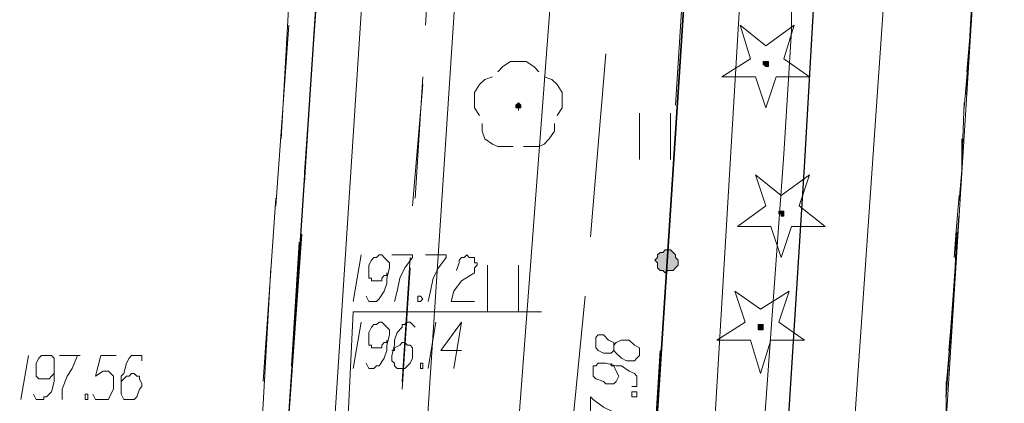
# Model space of a CAD drawing. Header units: metres. Extents: x 7431553 to 7432401, y 5544342 to 5544539.
# Tile 30 of 180: x 7432083.06 to 7432099.23, y 5544431.35 to 5544437.65. Entities that reach past the tile are written whole.
import ezdxf

# ---------------------------------------------------------------- set-up
doc = ezdxf.new("R2010")
doc.units = ezdxf.units.M
doc.header["$MEASUREMENT"] = 0
doc.layers.add('BG-PR90-PB-PZT-PZT01_2026_04_14$0$MAPA DCP', color=7, linetype='Continuous', lineweight=0)
doc.layers.add('PRIMETECH_XREF', color=7, linetype='Continuous', lineweight=5)
doc.layers.add('BG-PR90-PB-PZT-PZT01_2026_04_14$0$Z_szraf drogi', color=251, linetype='Continuous')

# ---------------------------------------------------------------- blocks, each defined once
blk = doc.blocks.new('BG-PR90-PB-PZT-PZT01_2026_04_14$0$Naddrwiną2025_v2klauzulap')
at = {"layer": 'BG-PR90-PB-PZT-PZT01_2026_04_14$0$MAPA DCP', "linetype": 'Continuous', "lineweight": 0, "true_color": 0x009a00, "transparency": 33554559}
for points in [[(7431727.919, 5544509.78), (7431727.919, 5544509.822), (7431727.877, 5544509.822), (7431727.877, 5544509.822), (7431727.877, 5544509.822), (7431727.877, 5544509.822), (7431727.834, 5544509.822), (7431727.834, 5544509.822), (7431727.834, 5544509.822), (7431727.834, 5544509.822), (7431727.834, 5544509.78), (7431727.834, 5544509.78), (7431727.834, 5544509.78), (7431727.834, 5544509.737), (7431727.834, 5544509.737), (7431727.877, 5544509.737), (7431727.877, 5544509.737), (7431727.877, 5544509.737), (7431727.877, 5544509.78)], [(7431725.464, 5544509.526), (7431725.464, 5544509.568), (7431725.421, 5544509.568), (7431725.421, 5544509.568), (7431725.421, 5544509.568), (7431725.379, 5544509.568), (7431725.379, 5544509.568), (7431725.379, 5544509.568), (7431725.379, 5544509.568), (7431725.379, 5544509.526), (7431725.379, 5544509.526), (7431725.379, 5544509.526), (7431725.379, 5544509.483), (7431725.379, 5544509.483), (7431725.421, 5544509.483), (7431725.421, 5544509.483), (7431725.421, 5544509.483)], [(7431729.782, 5544509.441), (7431729.782, 5544509.483), (7431729.739, 5544509.483), (7431729.739, 5544509.483), (7431729.739, 5544509.483), (7431729.697, 5544509.483), (7431729.697, 5544509.483), (7431729.697, 5544509.483), (7431729.697, 5544509.441), (7431729.697, 5544509.441), (7431729.697, 5544509.441), (7431729.697, 5544509.399), (7431729.739, 5544509.399), (7431729.739, 5544509.399), (7431729.739, 5544509.399), (7431729.782, 5544509.399)], [(7431726.183, 5544505.462), (7431726.141, 5544505.462), (7431726.141, 5544505.504), (7431726.099, 5544505.504), (7431726.099, 5544505.504), (7431726.099, 5544505.504), (7431726.099, 5544505.504), (7431726.056, 5544505.462), (7431726.056, 5544505.462), (7431726.056, 5544505.462), (7431726.099, 5544505.419), (7431726.099, 5544505.419), (7431726.099, 5544505.419), (7431726.099, 5544505.419), (7431726.141, 5544505.419), (7431726.141, 5544505.419), (7431726.141, 5544505.419), (7431726.141, 5544505.462), (7431726.141, 5544505.462)]]:
    blk.add_hatch(color=94, dxfattribs=at).paths.add_polyline_path(points)
at = {"layer": 'BG-PR90-PB-PZT-PZT01_2026_04_14$0$MAPA DCP', "linetype": 'Continuous', "lineweight": 0, "transparency": 33554559}
blk.add_hatch(color=256, dxfattribs=at).paths.add_polyline_path([(7431728.469, 5544507.917), (7431728.469, 5544507.875), (7431728.512, 5544507.832), (7431728.512, 5544507.79), (7431728.554, 5544507.748), (7431728.596, 5544507.748), (7431728.639, 5544507.705), (7431728.681, 5544507.748), (7431728.723, 5544507.748), (7431728.766, 5544507.748), (7431728.808, 5544507.79), (7431728.808, 5544507.832), (7431728.85, 5544507.875), (7431728.808, 5544507.917), (7431728.808, 5544507.959), (7431728.808, 5544508.002), (7431728.766, 5544508.044), (7431728.723, 5544508.086), (7431728.681, 5544508.086), (7431728.639, 5544508.086), (7431728.596, 5544508.044), (7431728.554, 5544508.044), (7431728.512, 5544508.002), (7431728.469, 5544507.959), (7431728.469, 5544507.959)])
at = {"layer": 'BG-PR90-PB-PZT-PZT01_2026_04_14$0$MAPA DCP', "linetype": 'Continuous', "lineweight": 18, "transparency": 33554687}
for points in [[(7431770.083, 5544504.869), (7431766.188, 5544504.996), (7431732.576, 5544512.404), (7431709.8, 5544513.844), (7431713.187, 5544561.426), (7431714.161, 5544575.396), (7431721.188, 5544574.846), (7431726.818, 5544654.094), (7431726.988, 5544656.761), (7431734.057, 5544656.295), (7431734.65, 5544665.312), (7431734.904, 5544669.292), (7431748.747, 5544668.276), (7431734.904, 5544669.292), (7431735.454, 5544677.504)], [(7431770.083, 5544474.643), (7431683.046, 5544480.527), (7431684.527, 5544515.452), (7431709.8, 5544513.844), (7431732.576, 5544512.404), (7431766.188, 5544504.996), (7431770.083, 5544504.869)], [(7431724.109, 5544508.171), (7431726.099, 5544508.044)], [(7431726.988, 5544507.959), (7431726.226, 5544507.959)], [(7431727.115, 5544508.002), (7431729.104, 5544507.875)], [(7431730.12, 5544507.79), (7431732.11, 5544507.663)], [(7431726.226, 5544507.451), (7431726.988, 5544507.451)], [(7431729.485, 5544505.462), (7431728.723, 5544505.462)], [(7431728.723, 5544504.954), (7431729.485, 5544504.954)], [(7431722.797, 5544504.065), (7431724.786, 5544503.938)], [(7431727.623, 5544503.768), (7431725.633, 5544503.895)], [(7431725.76, 5544503.895), (7431727.75, 5544503.726)], [(7431730.628, 5544503.557), (7431728.596, 5544503.684)], [(7431728.766, 5544503.684), (7431730.755, 5544503.557)], [(7431727.199, 5544501.948), (7431724.236, 5544502.16)], [(7431727.369, 5544501.948), (7431725.379, 5544502.075)], [(7431731.221, 5544501.694), (7431728.215, 5544501.906)], [(7431730.374, 5544501.736), (7431728.342, 5544501.863)], [(7431726.649, 5544501.567), (7431723.643, 5544501.736)], [(7431724.786, 5544501.694), (7431727.75, 5544501.482)], [(7431730.628, 5544501.271), (7431727.623, 5544501.482)], [(7431728.766, 5544501.398), (7431731.771, 5544501.228)]]:
    blk.add_lwpolyline(points, dxfattribs=at)
at = {"layer": 'BG-PR90-PB-PZT-PZT01_2026_04_14$0$MAPA DCP', "linetype": 'Continuous', "lineweight": 25, "transparency": 33554687}
for points in [[(7431740.323, 5544502.879), (7431738.841, 5544501.906), (7431737.19, 5544501.398), (7431735.666, 5544501.398), (7431703.704, 5544503.514), (7431697.354, 5544503.684), (7431695.365, 5544503.811), (7431673.521, 5544505.25), (7431671.489, 5544505.419)], [(7431742.99, 5544507.24), (7431743.159, 5544509.229), (7431738.248, 5544509.483), (7431735.708, 5544509.653), (7431731.094, 5544509.907), (7431727.115, 5544510.161), (7431722.712, 5544510.415), (7431719.198, 5544510.626), (7431719.918, 5544519.305), (7431720.299, 5544523.961), (7431727.919, 5544523.538), (7431735.37, 5544523.03), (7431743.54, 5544522.48), (7431743.709, 5544524.808), (7431742.482, 5544526.374), (7431741.296, 5544527.433), (7431739.603, 5544528.533), (7431738.418, 5544529.126), (7431736.343, 5544529.719), (7431734.015, 5544530.777), (7431733.549, 5544531.708)], [(7431725.929, 5544512.828), (7431722.924, 5544512.997)], [(7431730.882, 5544512.489), (7431727.919, 5544512.701)]]:
    blk.add_lwpolyline(points, dxfattribs=at)
at = {"layer": 'BG-PR90-PB-PZT-PZT01_2026_04_14$0$MAPA DCP', "color": 1, "linetype": 'Continuous', "lineweight": 18, "transparency": 33554687}
for points in [[(7431770.083, 5544497.757), (7431763.902, 5544498.815), (7431752.811, 5544501.186), (7431737.063, 5544503.726), (7431734.989, 5544503.726), (7431705.313, 5544505.673), (7431674.537, 5544507.663), (7431671.489, 5544507.748), (7431664.504, 5544508.721), (7431660.482, 5544511.304), (7431658.831, 5544513.039), (7431657.053, 5544516.849), (7431656.249, 5544521.04), (7431658.196, 5544542.588), (7431658.873, 5544545.975), (7431662.98, 5544562.612), (7431663.276, 5544568.157), (7431664.334, 5544568.115)], [(7431718.098, 5544545.636), (7431716.616, 5544516.087), (7431718.352, 5544515.706), (7431718.14, 5544511.896), (7431738.883, 5544510.457), (7431769.448, 5544508.637), (7431770.083, 5544508.594)], [(7431725.252, 5544506.901), (7431728.258, 5544506.647)], [(7431729.231, 5544506.562), (7431732.237, 5544506.266)]]:
    blk.add_lwpolyline(points, dxfattribs=at)
at = {"layer": 'BG-PR90-PB-PZT-PZT01_2026_04_14$0$MAPA DCP', "linetype": 'Continuous', "lineweight": 35, "transparency": 33554687}
blk.add_lwpolyline([(7431720.511, 5544560.283), (7431719.537, 5544549.319), (7431718.267, 5544529.888), (7431717.759, 5544519.178), (7431717.293, 5544514.225), (7431716.785, 5544508.679), (7431733.041, 5544507.621), (7431738.587, 5544507.155), (7431741.635, 5544506.859), (7431742.355, 5544507.282)], dxfattribs=at)
at = {"layer": 'BG-PR90-PB-PZT-PZT01_2026_04_14$0$MAPA DCP', "color": 30, "linetype": 'Continuous', "lineweight": 18, "true_color": 0xff6500, "transparency": 33554687}
blk.add_lwpolyline([(7431764.072, 5544531.454), (7431762.505, 5544523.75), (7431761.235, 5544517.484), (7431758.695, 5544514.479), (7431753.7, 5544508.383), (7431753.277, 5544507.79), (7431752.896, 5544507.959), (7431744.979, 5544508.552), (7431736.259, 5544509.145), (7431726.903, 5544509.822), (7431724.871, 5544509.949), (7431724.448, 5544509.949), (7431721.908, 5544512.108), (7431721.315, 5544512.531), (7431720.765, 5544512.701), (7431719.749, 5544513.039), (7431718.182, 5544513.463), (7431717.759, 5544513.59), (7431716.912, 5544513.886), (7431716.616, 5544514.013), (7431715.473, 5544514.055), (7431710.181, 5544514.309), (7431708.107, 5544514.436), (7431701.799, 5544514.733)], dxfattribs=at)
at = {"layer": 'BG-PR90-PB-PZT-PZT01_2026_04_14$0$MAPA DCP', "color": 54, "linetype": 'Continuous', "lineweight": 18, "true_color": 0x9a9a00, "transparency": 33554687}
blk.add_lwpolyline([(7431635.378, 5544521.633), (7431636.733, 5544521.548), (7431639.993, 5544521.21), (7431662.345, 5544520.321), (7431670.473, 5544512.32), (7431732.83, 5544508.594), (7431751.372, 5544507.578), (7431751.456, 5544504.573), (7431767.712, 5544503.218), (7431770.083, 5544503.049)], dxfattribs=at)
at = {"layer": 'BG-PR90-PB-PZT-PZT01_2026_04_14$0$MAPA DCP', "color": 5, "linetype": 'Continuous', "lineweight": 18, "transparency": 33554687}
blk.add_lwpolyline([(7431736.978, 5544505.038), (7431702.223, 5544507.663), (7431696.635, 5544508.129), (7431695.365, 5544508.256), (7431692.486, 5544509.06), (7431687.152, 5544510.584), (7431670.219, 5544511.473), (7431664.8, 5544511.769), (7431664.631, 5544511.812), (7431663.572, 5544511.896), (7431661.456, 5544514.225), (7431659.847, 5544514.352), (7431659.551, 5544514.394), (7431659.508, 5544514.394)], dxfattribs=at)
at = {"layer": 'BG-PR90-PB-PZT-PZT01_2026_04_14$0$MAPA DCP', "color": 94, "linetype": 'Continuous', "lineweight": 18, "true_color": 0x009a00, "transparency": 33554687}
for points in [[(7431724.532, 5544512.912), (7431725.04, 5544512.87), (7431725.548, 5544512.828)], [(7431726.056, 5544512.785), (7431727.072, 5544512.743)], [(7431727.58, 5544512.701), (7431728.088, 5544512.658), (7431728.596, 5544512.616)], [(7431729.104, 5544512.616), (7431730.12, 5544512.531)], [(7431730.628, 5544512.489), (7431731.136, 5544512.489), (7431731.644, 5544512.447)], [(7431725.633, 5544505.885), (7431725.675, 5544506.012), (7431725.76, 5544506.097), (7431725.887, 5544506.181), (7431726.014, 5544506.181), (7431726.141, 5544506.181), (7431726.268, 5544506.097)], [(7431726.395, 5544506.054), (7431726.522, 5544506.054), (7431726.649, 5544505.97), (7431726.734, 5544505.885), (7431726.776, 5544505.8), (7431726.776, 5544505.673), (7431726.776, 5544505.546)], [(7431725.548, 5544505.123), (7431725.464, 5544505.208), (7431725.379, 5544505.335), (7431725.379, 5544505.589), (7431725.464, 5544505.716), (7431725.548, 5544505.8)], [(7431726.776, 5544505.377), (7431726.776, 5544505.123), (7431726.734, 5544505.038), (7431726.649, 5544504.911), (7431726.522, 5544504.869), (7431726.395, 5544504.869)], [(7431726.268, 5544504.827), (7431726.141, 5544504.742), (7431725.887, 5544504.742), (7431725.76, 5544504.827), (7431725.675, 5544504.911), (7431725.633, 5544505.038)]]:
    blk.add_lwpolyline(points, dxfattribs=at)
at = {"layer": 'BG-PR90-PB-PZT-PZT01_2026_04_14$0$MAPA DCP', "color": 4, "linetype": 'Continuous', "lineweight": 18, "transparency": 33554687}
for points in [[(7431725.125, 5544512.87), (7431726.141, 5544512.785)], [(7431726.649, 5544512.743), (7431727.157, 5544512.743), (7431727.665, 5544512.701)], [(7431728.173, 5544512.658), (7431729.189, 5544512.616)], [(7431729.697, 5544512.574), (7431730.205, 5544512.531), (7431730.713, 5544512.489)]]:
    blk.add_lwpolyline(points, dxfattribs=at)
at = {"layer": 'BG-PR90-PB-PZT-PZT01_2026_04_14$0$MAPA DCP', "color": 94, "linetype": 'Continuous', "lineweight": 18, "true_color": 0x009a00, "transparency": 33554687}
for points in [[(7431727.75, 5544510.076), (7431728.088, 5544510.499), (7431728.088, 5544509.949), (7431728.596, 5544509.78), (7431728.088, 5544509.61), (7431728.088, 5544509.06), (7431727.75, 5544509.526), (7431727.242, 5544509.356), (7431727.58, 5544509.78), (7431727.242, 5544510.245)], [(7431725.337, 5544509.822), (7431725.633, 5544510.245), (7431725.633, 5544509.695), (7431726.141, 5544509.526), (7431725.633, 5544509.356), (7431725.633, 5544508.806), (7431725.337, 5544509.272), (7431724.786, 5544509.102), (7431725.125, 5544509.526), (7431724.786, 5544509.991)], [(7431729.655, 5544509.737), (7431729.951, 5544510.161), (7431729.951, 5544509.61), (7431730.501, 5544509.441), (7431729.951, 5544509.272), (7431729.951, 5544508.721), (7431729.655, 5544509.187), (7431729.147, 5544509.018), (7431729.443, 5544509.441), (7431729.147, 5544509.907)]]:
    blk.add_lwpolyline(points, close=True, dxfattribs=at)
at = {"layer": 'BG-PR90-PB-PZT-PZT01_2026_04_14$0$MAPA DCP', "color": 94, "linetype": 'Continuous', "lineweight": 0, "true_color": 0x009a00, "transparency": 33554687}
for points in [[(7431727.919, 5544509.78), (7431727.919, 5544509.822), (7431727.877, 5544509.822), (7431727.877, 5544509.822), (7431727.877, 5544509.822), (7431727.877, 5544509.822), (7431727.834, 5544509.822), (7431727.834, 5544509.822), (7431727.834, 5544509.822), (7431727.834, 5544509.822), (7431727.834, 5544509.78), (7431727.834, 5544509.78), (7431727.834, 5544509.78), (7431727.834, 5544509.737), (7431727.834, 5544509.737), (7431727.877, 5544509.737), (7431727.877, 5544509.737), (7431727.877, 5544509.737), (7431727.877, 5544509.78)], [(7431725.464, 5544509.526), (7431725.464, 5544509.568), (7431725.421, 5544509.568), (7431725.421, 5544509.568), (7431725.421, 5544509.568), (7431725.379, 5544509.568), (7431725.379, 5544509.568), (7431725.379, 5544509.568), (7431725.379, 5544509.568), (7431725.379, 5544509.526), (7431725.379, 5544509.526), (7431725.379, 5544509.526), (7431725.379, 5544509.483), (7431725.379, 5544509.483), (7431725.421, 5544509.483), (7431725.421, 5544509.483), (7431725.421, 5544509.483), (7431725.464, 5544509.526)], [(7431729.782, 5544509.441), (7431729.782, 5544509.483), (7431729.739, 5544509.483), (7431729.739, 5544509.483), (7431729.739, 5544509.483), (7431729.697, 5544509.483), (7431729.697, 5544509.483), (7431729.697, 5544509.483), (7431729.697, 5544509.441), (7431729.697, 5544509.441), (7431729.697, 5544509.441), (7431729.697, 5544509.399), (7431729.739, 5544509.399), (7431729.739, 5544509.399), (7431729.739, 5544509.399), (7431729.782, 5544509.399), (7431729.782, 5544509.441)], [(7431726.183, 5544505.462), (7431726.141, 5544505.462), (7431726.141, 5544505.504), (7431726.099, 5544505.504), (7431726.099, 5544505.504), (7431726.099, 5544505.504), (7431726.099, 5544505.504), (7431726.056, 5544505.462), (7431726.056, 5544505.462), (7431726.056, 5544505.462), (7431726.099, 5544505.419), (7431726.099, 5544505.419), (7431726.099, 5544505.419), (7431726.099, 5544505.419), (7431726.141, 5544505.419), (7431726.141, 5544505.419), (7431726.141, 5544505.419), (7431726.141, 5544505.462)]]:
    blk.add_lwpolyline(points, close=True, dxfattribs=at)
at = {"layer": 'BG-PR90-PB-PZT-PZT01_2026_04_14$0$MAPA DCP', "linetype": 'Continuous', "lineweight": 0, "transparency": 33554687}
blk.add_lwpolyline([(7431728.469, 5544507.917), (7431728.469, 5544507.875), (7431728.512, 5544507.832), (7431728.512, 5544507.79), (7431728.554, 5544507.748), (7431728.596, 5544507.748), (7431728.639, 5544507.705), (7431728.681, 5544507.748), (7431728.723, 5544507.748), (7431728.766, 5544507.748), (7431728.808, 5544507.79), (7431728.808, 5544507.832), (7431728.85, 5544507.875), (7431728.808, 5544507.917), (7431728.808, 5544507.959), (7431728.808, 5544508.002), (7431728.766, 5544508.044), (7431728.723, 5544508.086), (7431728.681, 5544508.086), (7431728.639, 5544508.086), (7431728.596, 5544508.044), (7431728.554, 5544508.044), (7431728.512, 5544508.002), (7431728.469, 5544507.959)], close=True, dxfattribs=at)
at = {"layer": 'BG-PR90-PB-PZT-PZT01_2026_04_14$0$MAPA DCP', "linetype": 'Continuous', "lineweight": 9, "transparency": 33554687}
for points in [[(7431730.12, 5544507.028), (7431729.993, 5544507.028), (7431729.951, 5544506.943), (7431729.866, 5544506.859), (7431729.866, 5544506.774), (7431729.909, 5544506.732), (7431729.951, 5544506.732), (7431729.993, 5544506.732), (7431730.078, 5544506.732), (7431730.12, 5544506.774), (7431730.163, 5544506.859), (7431730.163, 5544506.943), (7431730.163, 5544506.986), (7431730.12, 5544507.028), (7431730.163, 5544507.07), (7431730.247, 5544507.155), (7431730.29, 5544507.24), (7431730.29, 5544507.367), (7431730.247, 5544507.409), (7431730.205, 5544507.451), (7431730.163, 5544507.451), (7431730.078, 5544507.451), (7431730.036, 5544507.367), (7431729.951, 5544507.282), (7431729.951, 5544507.24), (7431729.951, 5544507.155), (7431729.993, 5544507.07), (7431730.036, 5544507.028)], [(7431730.713, 5544507.324), (7431730.713, 5544507.409), (7431730.544, 5544507.409), (7431730.501, 5544507.367), (7431730.459, 5544507.282), (7431730.374, 5544507.155), (7431730.374, 5544507.07), (7431730.332, 5544506.901), (7431730.332, 5544506.816), (7431730.332, 5544506.774), (7431730.374, 5544506.732), (7431730.374, 5544506.689), (7431730.417, 5544506.689), (7431730.501, 5544506.689), (7431730.544, 5544506.689), (7431730.586, 5544506.732), (7431730.628, 5544506.859), (7431730.671, 5544506.901), (7431730.671, 5544506.943), (7431730.671, 5544507.028), (7431730.628, 5544507.07), (7431730.544, 5544507.113), (7431730.459, 5544507.07), (7431730.374, 5544507.028), (7431730.374, 5544506.986), (7431730.332, 5544506.986)], [(7431731.221, 5544506.647), (7431730.882, 5544506.647), (7431730.925, 5544506.689), (7431731.052, 5544506.859), (7431731.136, 5544507.028), (7431731.221, 5544507.197), (7431731.263, 5544507.367)]]:
    blk.add_lwpolyline(points, dxfattribs=at)
blk.add_lwpolyline([(7431730.84, 5544507.324), (7431730.798, 5544507.324), (7431730.798, 5544507.409), (7431730.882, 5544507.409), (7431730.882, 5544507.367), (7431730.882, 5544507.324)], close=True, dxfattribs=at)
at = {"layer": 'BG-PR90-PB-PZT-PZT01_2026_04_14$0$MAPA DCP', "color": 24, "linetype": 'Continuous', "lineweight": 18, "true_color": 0x9a3300, "transparency": 33554687}
for points in [[(7431733.803, 5544502.541), (7431729.485, 5544502.752), (7431729.485, 5544505.843)], [(7431770.083, 5544496.36), (7431754.758, 5544498.858), (7431733.761, 5544502.287), (7431688.803, 5544505.208)]]:
    blk.add_lwpolyline(points, dxfattribs=at)
at = {"layer": 'BG-PR90-PB-PZT-PZT01_2026_04_14$0$MAPA DCP', "color": 24, "linetype": 'Continuous', "lineweight": 9, "true_color": 0x9a3300, "transparency": 33554687}
for points in [[(7431728.808, 5544504.446), (7431728.681, 5544504.488), (7431728.639, 5544504.488), (7431728.596, 5544504.53), (7431728.596, 5544504.573), (7431728.554, 5544504.615), (7431728.596, 5544504.657), (7431728.596, 5544504.7), (7431728.596, 5544504.742), (7431728.639, 5544504.742), (7431728.681, 5544504.742), (7431728.681, 5544504.784), (7431728.723, 5544504.784), (7431728.766, 5544504.742), (7431728.808, 5544504.742), (7431728.85, 5544504.742), (7431728.977, 5544504.53), (7431729.147, 5544504.403), (7431729.316, 5544504.361), (7431729.316, 5544504.742)], [(7431730.12, 5544504.53), (7431730.12, 5544504.192), (7431729.655, 5544504.53), (7431730.417, 5544504.403)], [(7431728.554, 5544503.938), (7431728.554, 5544504.276), (7431728.596, 5544504.276), (7431728.766, 5544504.149), (7431728.935, 5544504.065), (7431729.147, 5544504.022), (7431729.316, 5544503.98)], [(7431729.655, 5544504.107), (7431730.417, 5544503.98)], [(7431729.739, 5544503.768), (7431729.697, 5544503.726), (7431729.655, 5544503.684), (7431729.655, 5544503.641), (7431729.697, 5544503.599), (7431729.697, 5544503.557), (7431729.739, 5544503.557), (7431729.824, 5544503.472), (7431729.951, 5544503.43), (7431730.036, 5544503.43), (7431730.205, 5544503.387), (7431730.29, 5544503.387), (7431730.332, 5544503.43), (7431730.374, 5544503.43), (7431730.417, 5544503.472), (7431730.417, 5544503.514), (7431730.417, 5544503.557), (7431730.417, 5544503.599), (7431730.374, 5544503.641), (7431730.332, 5544503.684), (7431730.247, 5544503.726), (7431730.205, 5544503.726), (7431730.163, 5544503.726), (7431730.078, 5544503.726), (7431730.036, 5544503.684), (7431730.036, 5544503.641), (7431729.993, 5544503.599), (7431729.993, 5544503.557), (7431730.036, 5544503.514), (7431730.078, 5544503.43), (7431730.12, 5544503.43), (7431730.12, 5544503.387)], [(7431728.554, 5544503.387), (7431728.554, 5544503.726), (7431728.596, 5544503.726), (7431728.766, 5544503.599), (7431728.935, 5544503.514), (7431729.147, 5544503.472), (7431729.316, 5544503.43)], [(7431729.231, 5544502.964), (7431729.316, 5544503.006), (7431729.316, 5544503.133), (7431729.274, 5544503.176), (7431729.147, 5544503.26), (7431729.02, 5544503.303), (7431728.935, 5544503.303), (7431728.766, 5544503.345), (7431728.681, 5544503.345), (7431728.639, 5544503.303), (7431728.596, 5544503.26), (7431728.554, 5544503.218), (7431728.554, 5544503.176), (7431728.596, 5544503.133), (7431728.596, 5544503.091), (7431728.639, 5544503.049), (7431728.723, 5544503.006), (7431728.808, 5544503.006), (7431728.85, 5544503.006), (7431728.935, 5544503.006), (7431728.935, 5544503.049), (7431728.977, 5544503.049), (7431728.977, 5544503.133), (7431728.977, 5544503.176), (7431728.977, 5544503.218), (7431728.935, 5544503.218), (7431728.893, 5544503.26), (7431728.893, 5544503.303), (7431728.85, 5544503.303)], [(7431730.332, 5544502.964), (7431730.417, 5544503.006), (7431730.417, 5544503.091), (7431730.374, 5544503.133), (7431730.374, 5544503.176), (7431730.247, 5544503.26), (7431730.12, 5544503.303), (7431730.036, 5544503.303), (7431729.866, 5544503.345), (7431729.782, 5544503.345), (7431729.739, 5544503.303), (7431729.697, 5544503.26), (7431729.655, 5544503.218), (7431729.655, 5544503.176), (7431729.697, 5544503.133), (7431729.697, 5544503.091), (7431729.739, 5544503.049), (7431729.824, 5544503.006), (7431729.909, 5544503.006), (7431729.951, 5544503.006), (7431730.036, 5544503.006), (7431730.036, 5544503.049), (7431730.078, 5544503.049), (7431730.078, 5544503.133), (7431730.078, 5544503.176), (7431730.078, 5544503.218), (7431730.036, 5544503.218), (7431729.993, 5544503.26), (7431729.993, 5544503.303), (7431729.951, 5544503.303)], [(7431728.554, 5544502.879), (7431729.316, 5544502.752)], [(7431729.655, 5544502.879), (7431730.417, 5544502.752)], [(7431730.29, 5544499.281), (7431730.205, 5544499.281), (7431730.205, 5544499.112), (7431730.247, 5544499.069), (7431730.332, 5544499.027), (7431730.501, 5544498.985), (7431730.544, 5544498.942), (7431730.755, 5544498.942), (7431730.84, 5544498.942), (7431730.925, 5544498.985), (7431730.925, 5544499.027), (7431730.925, 5544499.112), (7431730.925, 5544499.154), (7431730.882, 5544499.196), (7431730.755, 5544499.239), (7431730.713, 5544499.281), (7431730.671, 5544499.281), (7431730.586, 5544499.239), (7431730.544, 5544499.239), (7431730.544, 5544499.196), (7431730.501, 5544499.154), (7431730.501, 5544499.112), (7431730.544, 5544499.069), (7431730.544, 5544499.027), (7431730.586, 5544498.985), (7431730.628, 5544498.942)], [(7431730.205, 5544498.858), (7431730.205, 5544498.604), (7431730.544, 5544498.519), (7431730.459, 5544498.646), (7431730.459, 5544498.731), (7431730.501, 5544498.773), (7431730.544, 5544498.815), (7431730.671, 5544498.815), (7431730.755, 5544498.815), (7431730.84, 5544498.773), (7431730.925, 5544498.731), (7431730.925, 5544498.646), (7431730.925, 5544498.561), (7431730.925, 5544498.519), (7431730.84, 5544498.477)], [(7431730.205, 5544497.926), (7431730.205, 5544498.265), (7431730.205, 5544498.223), (7431730.417, 5544498.138), (7431730.544, 5544498.053), (7431730.755, 5544497.969), (7431730.925, 5544497.969)], [(7431730.84, 5544497.503), (7431730.925, 5544497.545), (7431730.925, 5544497.672), (7431730.882, 5544497.672), (7431730.882, 5544497.715), (7431730.798, 5544497.799), (7431730.628, 5544497.842), (7431730.544, 5544497.842), (7431730.374, 5544497.842), (7431730.29, 5544497.842), (7431730.247, 5544497.842), (7431730.205, 5544497.799), (7431730.205, 5544497.757), (7431730.205, 5544497.715), (7431730.205, 5544497.672), (7431730.205, 5544497.63), (7431730.247, 5544497.588), (7431730.332, 5544497.545), (7431730.417, 5544497.545), (7431730.459, 5544497.545), (7431730.544, 5544497.545), (7431730.586, 5544497.588), (7431730.586, 5544497.63), (7431730.586, 5544497.672), (7431730.586, 5544497.715), (7431730.586, 5544497.757), (7431730.544, 5544497.799), (7431730.501, 5544497.842), (7431730.459, 5544497.842)], [(7431730.205, 5544497.418), (7431730.925, 5544497.291)]]:
    blk.add_lwpolyline(points, dxfattribs=at)
for points in [[(7431729.231, 5544503.853), (7431729.274, 5544503.895), (7431729.316, 5544503.853), (7431729.316, 5544503.811), (7431729.274, 5544503.811), (7431729.231, 5544503.811)], [(7431730.332, 5544503.853), (7431730.332, 5544503.895), (7431730.417, 5544503.895), (7431730.417, 5544503.853), (7431730.374, 5544503.853)], [(7431730.84, 5544498.35), (7431730.84, 5544498.392), (7431730.925, 5544498.392), (7431730.925, 5544498.35), (7431730.882, 5544498.35)]]:
    blk.add_lwpolyline(points, close=True, dxfattribs=at)
blk = doc.blocks.new('BG-PR90-PB-PZT-PZT01_2026_04_14')
at = {"layer": 'BG-PR90-PB-PZT-PZT01_2026_04_14$0$Z_szraf drogi', "true_color": 0xb2b2b2}
h = blk.add_hatch(dxfattribs=at)
h.set_pattern_fill('ANSI31', color=253, scale=0.1, angle=90)
h.set_pattern_definition([(135, (7432092.63, 5544410.70457), (-0.2245064, -0.2245064), [])])
edge = h.paths.add_edge_path()
edge.add_line((7432092.63, 5544413.08), (7432093.037, 5544419.327))
edge.add_line((7432093.037, 5544419.327), (7432095.863, 5544419.143))
edge.add_line((7432095.863, 5544419.143), (7432108.94, 5544418.17))
edge.add_line((7432108.94, 5544418.17), (7432143.304, 5544415.72))
edge.add_ellipse((7432143.731, 5544421.705), major_axis=(6, 0), ratio=1, start_angle=265.9216, end_angle=355.9216)
edge.add_line((7432149.716, 5544421.278), (7432151.181, 5544441.83))
edge.add_line((7432151.181, 5544441.83), (7432149.21, 5544449.013))
edge.add_line((7432149.21, 5544449.008), (7432159.162, 5544448.304))
edge.add_line((7432159.162, 5544448.304), (7432156.162, 5544441.39))
edge.add_line((7432156.162, 5544441.39), (7432154.703, 5544420.922))
edge.add_ellipse((7432143.731, 5544421.705), major_axis=(-11, 0), ratio=1, start_angle=445.9216, end_angle=535.9216, ccw=False)
edge.add_line((7432142.948, 5544410.732), (7432134.502, 5544411.335))
edge.add_line((7432134.502, 5544411.335), (7432134.51, 5544411.42))
edge.add_line((7432134.51, 5544411.42), (7432127.85, 5544412.19))
edge.add_line((7432127.85, 5544412.19), (7432127.81, 5544411.96))
edge.add_line((7432127.81, 5544411.96), (7432111.81, 5544413.98))
edge.add_line((7432111.81, 5544413.98), (7432111.78, 5544414.12))
edge.add_line((7432111.78, 5544414.12), (7432106.06, 5544414.83))
edge.add_line((7432106.06, 5544414.83), (7432105.84, 5544411.51))
edge.add_line((7432105.84, 5544411.51), (7432096.07, 5544413.06))
edge.add_line((7432096.07, 5544413.06), (7432092.63, 5544413.08))
at = {"layer": 'BG-PR90-PB-PZT-PZT01_2026_04_14$0$MAPA DCP', "rotation": 270}
blk.add_blockref('BG-PR90-PB-PZT-PZT01_2026_04_14$0$Naddrwiną2025_v2klauzulap', (1887585.788, 12976162.34), dxfattribs=at)

msp = doc.modelspace()

# ---------------------------------------------------------------- block references
at = {"layer": 'PRIMETECH_XREF', "linetype": 'Continuous', "lineweight": 0, "rotation": 360}
msp.add_blockref('BG-PR90-PB-PZT-PZT01_2026_04_14', (0, 0), dxfattribs=at)

doc.saveas('drawing.dxf')
